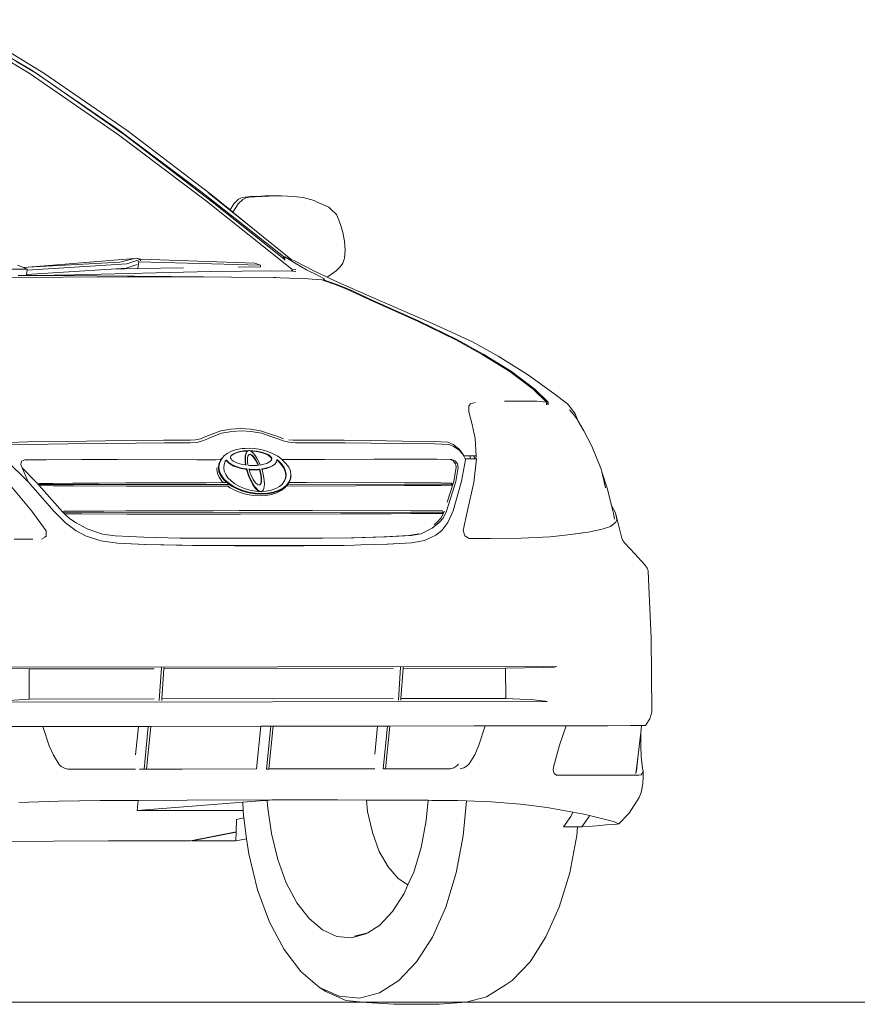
# Model space of a CAD drawing. Header units: inches. Extents: x 1987 to 3775, y 142 to 1299.
# Tile 43 of 50: x 3206 to 3254, y 1212 to 1268. Entities that reach past the tile are written whole.
import ezdxf

# ---------------------------------------------------------------- set-up
doc = ezdxf.new("R2010")
doc.units = ezdxf.units.IN
doc.header["$MEASUREMENT"] = 0
doc.layers.add('CAR', color=173, linetype='Continuous', lineweight=13)

# ---------------------------------------------------------------- blocks, each defined once
blk = doc.blocks.new('A$C40BF4DA2')
at = {"layer": 'CAR'}
for p, q in [((75.368, 55.925), (80.466, 52.88)), ((81.294, 52.889), (76.531, 55.78)), ((79.179, 53.894), (80.583, 53.069)), ((80.914, 52.84), (79.713, 53.558)), ((80.466, 52.88), (85.557, 49.367)), ((80.583, 53.069), (81.602, 52.371)), ((81.483, 52.445), (80.914, 52.84)), ((86.043, 49.609), (81.294, 52.889)), ((82.094, 52.02), (81.483, 52.445)), ((81.602, 52.371), (81.923, 52.151)), ((81.923, 52.151), (85.467, 49.722)), ((85.949, 49.337), (82.094, 52.02)), ((85.467, 49.722), (90.237, 46.145)), ((85.557, 49.367), (90.557, 45.588)), ((90.888, 45.566), (85.949, 49.337)), ((90.822, 45.983), (86.043, 49.609)), ((90.237, 46.145), (94.935, 42.449)), ((93.299, 43.956), (90.642, 46.096)), ((91.901, 45.1), (90.822, 45.983)), ((90.557, 45.588), (95.408, 41.724)), ((94.954, 42.313), (90.888, 45.566)), ((92.111, 45.442), (91.901, 45.1)), ((92.357, 45.441), (92.066, 44.965)), ((92.38, 45.703), (92.111, 45.442)), ((92.621, 45.698), (92.357, 45.441)), ((92.546, 45.787), (92.38, 45.703)), ((92.757, 45.823), (92.546, 45.787)), ((92.798, 45.786), (92.621, 45.698)), ((93.067, 45.852), (92.757, 45.823)), ((93, 45.827), (92.798, 45.786)), ((93.305, 45.848), (93, 45.827)), ((93.448, 45.869), (93.067, 45.852)), ((93.686, 45.868), (93.305, 45.848)), ((93.879, 45.898), (93.448, 45.869)), ((94.118, 45.882), (93.686, 45.868)), ((94.584, 45.891), (93.879, 45.898)), ((94.832, 45.889), (94.118, 45.882)), ((94.588, 45.891), (94.584, 45.891)), ((94.832, 45.889), (94.588, 45.891)), ((95.51, 45.866), (94.832, 45.889)), ((96.053, 45.803), (95.51, 45.866)), ((96.692, 45.625), (96.053, 45.803)), ((96.83, 45.566), (96.692, 45.625)), ((97.518, 45.247), (96.83, 45.566)), ((92.066, 44.965), (91.901, 45.1)), ((93.299, 43.956), (92.066, 44.965)), ((97.573, 45.2), (97.518, 45.247)), ((97.631, 45.145), (97.518, 45.247)), ((97.631, 45.145), (97.573, 45.2)), ((97.966, 44.842), (97.631, 45.145)), ((98.08, 44.566), (97.966, 44.842)), ((98.2, 44.217), (98.08, 44.566)), ((95.351, 42.302), (93.299, 43.956)), ((98.312, 43.814), (98.2, 44.217)), ((98.409, 43.316), (98.312, 43.814)), ((98.448, 42.811), (98.409, 43.316)), ((98.406, 42.328), (98.448, 42.811)), ((86.243, 42.311), (80.406, 41.831)), ((80.406, 41.831), (85.627, 42.131)), ((85.627, 42.131), (86.312, 42.286)), ((86.829, 42.289), (86.029, 42.027)), ((86.312, 42.286), (86.243, 42.311)), ((86.399, 42.305), (86.243, 42.311)), ((86.312, 42.286), (86.399, 42.305)), ((86.399, 42.305), (86.565, 42.343)), ((86.565, 42.343), (86.82, 42.291)), ((86.644, 42.136), (86.711, 42.141)), ((86.711, 42.141), (86.645, 41.756)), ((86.711, 42.141), (86.676, 42.154)), ((86.711, 42.141), (93.642, 41.946)), ((86.829, 42.289), (86.812, 42.191)), ((93.313, 42.065), (86.82, 42.291)), ((86.82, 42.291), (86.829, 42.289)), ((93.642, 41.946), (93.313, 42.065)), ((94.935, 42.449), (95.028, 42.416)), ((94.935, 42.449), (94.954, 42.313)), ((94.954, 42.313), (94.955, 42.308)), ((95.028, 42.254), (94.962, 42.307)), ((95.028, 42.42), (95.609, 42.058)), ((95.097, 42.392), (95.028, 42.42)), ((95.028, 42.42), (95.028, 42.416)), ((95.028, 42.416), (95.028, 42.254)), ((95.028, 42.254), (95.028, 42.231)), ((95.097, 42.392), (95.351, 42.302)), ((95.385, 42.27), (95.097, 42.392)), ((95.351, 42.302), (95.385, 42.27)), ((95.561, 42.196), (95.385, 42.27)), ((95.561, 42.196), (96.123, 41.905)), ((95.609, 42.058), (96.258, 41.694)), ((98.161, 41.854), (98.311, 42.058)), ((98.311, 42.058), (98.394, 42.285)), ((98.406, 42.328), (98.394, 42.285)), ((80.356, 41.73), (71.992, 41.656)), ((79.808, 41.955), (80.146, 41.816)), ((80.146, 41.816), (80.406, 41.831)), ((80.146, 41.816), (80.356, 41.73)), ((80.314, 41.423), (85.141, 41.724)), ((80.349, 41.673), (80.314, 41.423)), ((86.029, 42.027), (80.349, 41.673)), ((80.356, 41.73), (80.349, 41.673)), ((83.005, 41.406), (90.815, 41.586)), ((85.141, 41.724), (85.988, 41.776)), ((85.141, 41.724), (86.645, 41.756)), ((85.988, 41.776), (86.62, 41.983)), ((86.645, 41.756), (89.244, 41.796)), ((92.564, 41.612), (90.815, 41.586)), ((92.357, 41.844), (93.626, 41.864)), ((94.285, 41.621), (92.564, 41.612)), ((93.642, 41.946), (93.626, 41.864)), ((95.477, 41.604), (94.285, 41.621)), ((95.408, 41.724), (95.641, 41.71)), ((95.408, 41.627), (95.408, 41.724)), ((95.477, 41.604), (95.408, 41.659)), ((95.649, 41.591), (95.477, 41.604)), ((96.123, 41.905), (96.746, 41.584)), ((96.258, 41.694), (96.909, 41.361)), ((96.746, 41.584), (97.426, 41.267)), ((97.426, 41.267), (97.812, 41.525)), ((97.812, 41.525), (97.935, 41.632)), ((97.935, 41.632), (98.141, 41.829)), ((98.141, 41.829), (98.161, 41.854)), ((76.527, 41.248), (86.071, 41.281)), ((79.836, 41.368), (80.306, 41.366)), ((80.314, 41.423), (80.306, 41.366)), ((80.306, 41.366), (80.751, 41.365)), ((83.005, 41.406), (80.751, 41.365)), ((80.751, 41.365), (84.33, 41.352)), ((84.33, 41.352), (88.547, 41.315)), ((89.18, 41.286), (86.071, 41.281)), ((88.547, 41.315), (90.384, 41.282)), ((90.384, 41.282), (89.18, 41.286)), ((91.983, 41.276), (90.384, 41.282)), ((91.983, 41.276), (94.38, 41.244)), ((94.503, 41.241), (94.38, 41.244)), ((94.745, 41.235), (94.503, 41.241)), ((94.745, 41.235), (96.347, 41.177)), ((96.571, 41.158), (96.347, 41.177)), ((97.141, 41.11), (96.571, 41.158)), ((96.909, 41.361), (97.282, 41.172)), ((97.222, 41.082), (97.141, 41.11)), ((97.282, 41.172), (97.222, 41.11)), ((97.222, 41.11), (97.978, 40.858)), ((97.222, 41.11), (97.222, 41.082)), ((97.881, 40.858), (97.222, 41.082)), ((97.426, 41.267), (97.548, 41.21)), ((97.548, 41.21), (98.064, 40.971)), ((98.064, 40.971), (100.577, 39.859)), ((98.231, 40.714), (97.881, 40.858)), ((97.978, 40.858), (98.329, 40.714)), ((98.593, 40.558), (98.231, 40.714)), ((98.329, 40.714), (98.69, 40.559)), ((99.862, 39.978), (98.593, 40.558)), ((98.69, 40.559), (99.952, 39.978)), ((102.574, 38.765), (99.862, 39.978)), ((99.952, 39.978), (102.667, 38.765)), ((100.577, 39.859), (103.43, 38.639)), ((104.748, 37.7), (102.574, 38.765)), ((102.667, 38.765), (104.846, 37.701)), ((103.43, 38.639), (105.706, 37.584)), ((106.253, 36.863), (104.748, 37.7)), ((104.846, 37.701), (106.35, 36.864)), ((105.706, 37.584), (107.168, 36.767)), ((107.821, 35.89), (106.253, 36.863)), ((106.35, 36.864), (107.922, 35.891)), ((107.168, 36.767), (108.682, 35.819)), ((109.163, 34.89), (107.821, 35.89)), ((107.922, 35.891), (109.26, 34.871)), ((108.886, 35.685), (108.682, 35.819)), ((110.337, 34.649), (108.886, 35.685)), ((109.904, 34.155), (109.163, 34.89)), ((109.26, 34.871), (110.002, 34.155)), ((107.513, 34.212), (109.369, 34.217)), ((109.369, 34.217), (109.904, 34.155)), ((111.109, 34.055), (110.337, 34.649)), ((105.483, 33.929), (105.588, 34.052)), ((105.486, 33.818), (105.483, 33.929)), ((105.49, 33.61), (105.486, 33.818)), ((105.588, 34.052), (105.844, 34.128)), ((109.913, 34.073), (109.904, 34.155)), ((109.952, 34.068), (109.913, 34.073)), ((109.919, 34.009), (109.913, 34.073)), ((109.965, 34.052), (109.97, 34.066)), ((109.97, 34.066), (110.002, 34.155)), ((110.008, 34.062), (109.97, 34.066)), ((110.002, 34.155), (110.008, 34.062)), ((110.008, 34.062), (110.012, 33.994)), ((111.109, 34.055), (111.281, 33.857)), ((111.223, 33.718), (111.496, 33.403)), ((111.281, 33.857), (111.55, 33.488)), ((105.688, 32.881), (105.49, 33.61)), ((111.638, 33.209), (111.496, 33.403)), ((111.55, 33.488), (111.715, 33.078)), ((111.715, 33.078), (111.638, 33.209)), ((112.039, 32.525), (111.715, 33.078)), ((91.381, 32.511), (91.952, 32.621)), ((92.506, 32.654), (91.952, 32.621)), ((92.546, 32.516), (91.994, 32.485)), ((92.506, 32.654), (93.055, 32.622)), ((93.097, 32.486), (92.546, 32.516)), ((93.055, 32.622), (93.641, 32.514)), ((93.641, 32.514), (94.253, 32.31)), ((105.858, 32.086), (105.688, 32.881)), ((112.039, 32.525), (112.487, 31.644)), ((82.64, 31.915), (84.81, 31.953)), ((84.81, 31.953), (86.503, 31.966)), ((86.503, 31.966), (88.114, 31.987)), ((89.651, 31.989), (88.114, 31.987)), ((89.651, 31.989), (89.939, 32.007)), ((89.939, 32.007), (90.226, 32.066)), ((90.226, 32.066), (90.515, 32.19)), ((90.543, 32.032), (90.33, 31.945)), ((90.515, 32.19), (90.835, 32.306)), ((90.89, 32.177), (90.543, 32.032)), ((90.835, 32.306), (91.381, 32.511)), ((91.419, 32.382), (90.89, 32.177)), ((91.994, 32.485), (91.419, 32.382)), ((93.691, 32.385), (93.097, 32.486)), ((94.285, 32.181), (93.691, 32.385)), ((94.253, 32.31), (94.611, 32.194)), ((94.675, 32.037), (94.285, 32.181)), ((94.611, 32.194), (94.939, 32.072)), ((94.916, 31.951), (94.675, 32.037)), ((95.249, 31.871), (94.916, 31.951)), ((95.245, 32.013), (95.501, 31.996)), ((95.501, 31.996), (96.932, 31.998)), ((96.932, 31.998), (98.4, 31.98)), ((98.4, 31.98), (99.879, 31.971)), ((99.879, 31.971), (101.716, 31.938)), ((105.912, 31.1), (105.858, 32.086)), ((79.354, 31.851), (80.384, 31.886)), ((80.432, 31.747), (79.4, 31.716)), ((80.384, 31.886), (82.64, 31.915)), ((82.689, 31.772), (80.432, 31.747)), ((84.861, 31.804), (82.689, 31.772)), ((86.555, 31.816), (84.861, 31.804)), ((88.167, 31.834), (86.555, 31.816)), ((89.631, 31.836), (88.167, 31.834)), ((90.02, 31.865), (89.631, 31.836)), ((90.33, 31.945), (90.02, 31.865)), ((92.271, 31.451), (91.98, 31.357)), ((92.593, 31.509), (92.271, 31.451)), ((92.765, 31.519), (92.593, 31.509)), ((92.943, 31.394), (92.672, 31.377)), ((92.765, 31.519), (92.937, 31.529)), ((92.943, 31.394), (92.907, 31.377)), ((92.937, 31.529), (93.293, 31.51)), ((92.943, 31.394), (92.976, 31.396)), ((93.009, 31.395), (92.976, 31.396)), ((93.009, 31.395), (93.057, 31.378)), ((93.009, 31.395), (93.196, 31.389)), ((93.649, 31.453), (93.293, 31.51)), ((93.995, 31.36), (93.649, 31.453)), ((95.621, 31.843), (95.249, 31.871)), ((96.985, 31.845), (95.621, 31.843)), ((98.452, 31.83), (96.985, 31.845)), ((99.93, 31.822), (98.452, 31.83)), ((101.766, 31.795), (99.93, 31.822)), ((101.716, 31.938), (103.515, 31.914)), ((103.563, 31.774), (101.766, 31.795)), ((103.515, 31.914), (104.304, 31.881)), ((104.351, 31.746), (103.563, 31.774)), ((104.304, 31.881), (104.605, 31.734)), ((104.644, 31.619), (104.351, 31.746)), ((104.605, 31.734), (104.92, 31.496)), ((104.948, 31.414), (104.644, 31.619)), ((104.92, 31.496), (105.082, 31.308)), ((105.101, 31.253), (104.948, 31.414)), ((112.487, 31.644), (113.015, 30.342)), ((80.415, 29.623), (79.095, 30.898)), ((79.158, 30.845), (80.415, 29.623)), ((80.028, 30.791), (80.229, 30.86)), ((80.229, 30.86), (81.435, 30.877)), ((83.46, 30.883), (81.435, 30.877)), ((85.496, 30.883), (83.46, 30.883)), ((85.496, 30.883), (90.018, 30.874)), ((90.018, 30.874), (90.479, 30.875)), ((90.479, 30.875), (90.983, 30.877)), ((90.983, 30.877), (91.085, 30.877)), ((91.085, 30.877), (91.356, 30.88)), ((91.262, 30.634), (91.353, 30.838)), ((91.367, 30.844), (91.278, 30.643)), ((91.387, 30.866), (91.297, 30.664)), ((91.416, 30.915), (91.353, 30.838)), ((91.356, 30.88), (91.36, 30.883)), ((91.381, 30.88), (91.356, 30.88)), ((91.36, 30.883), (91.454, 30.971)), ((91.383, 30.883), (91.36, 30.883)), ((91.416, 30.915), (91.367, 30.844)), ((91.383, 30.883), (91.381, 30.88)), ((91.383, 30.881), (91.381, 30.88)), ((91.416, 30.923), (91.383, 30.883)), ((91.463, 30.98), (91.387, 30.866)), ((91.416, 30.923), (91.441, 30.951)), ((91.441, 30.951), (91.416, 30.915)), ((91.454, 30.971), (91.441, 30.951)), ((91.454, 30.971), (91.463, 30.98)), ((91.463, 30.98), (91.523, 31.067)), ((91.523, 31.067), (91.527, 31.072)), ((91.73, 31.23), (91.527, 31.072)), ((91.627, 30.793), (91.67, 30.853)), ((91.67, 30.853), (91.688, 30.877)), ((91.67, 30.853), (91.722, 30.792)), ((91.688, 30.877), (91.741, 30.814)), ((91.98, 31.357), (91.73, 31.23)), ((91.946, 31.077), (91.926, 31.018)), ((91.926, 31.018), (91.93, 30.968)), ((91.93, 30.968), (91.955, 30.918)), ((91.984, 31.125), (91.946, 31.077)), ((91.955, 30.918), (92.01, 30.859)), ((91.984, 31.125), (92.116, 31.209)), ((91.999, 31.144), (91.984, 31.125)), ((91.999, 31.144), (92.135, 31.231)), ((92.01, 30.859), (92.103, 30.792)), ((92.369, 31.3), (92.116, 31.209)), ((92.389, 31.321), (92.135, 31.231)), ((92.653, 31.355), (92.369, 31.3)), ((92.672, 31.377), (92.389, 31.321)), ((92.901, 31.371), (92.653, 31.355)), ((92.757, 30.941), (92.766, 31.089)), ((92.766, 30.773), (92.757, 30.941)), ((92.766, 31.089), (92.791, 31.21)), ((92.777, 30.963), (92.785, 31.111)), ((92.785, 30.794), (92.777, 30.963)), ((92.785, 31.111), (92.81, 31.232)), ((92.791, 31.21), (92.832, 31.3)), ((92.81, 31.232), (92.851, 31.322)), ((92.832, 31.3), (92.851, 31.322)), ((92.851, 31.322), (92.901, 31.371)), ((92.9, 30.982), (92.894, 30.869)), ((92.894, 30.869), (92.9, 30.74)), ((92.919, 31.073), (92.9, 30.982)), ((92.901, 31.371), (92.907, 31.377)), ((92.947, 31.135), (92.919, 31.073)), ((92.97, 31.157), (92.947, 31.135)), ((92.95, 31.14), (92.947, 31.135)), ((92.99, 31.179), (92.95, 31.14)), ((93.017, 31.17), (92.97, 31.157)), ((93.036, 31.192), (92.99, 31.179)), ((93.071, 31.157), (93.017, 31.17)), ((93.09, 31.179), (93.036, 31.192)), ((93.057, 31.378), (93.068, 31.371)), ((93.068, 31.371), (93.177, 31.367)), ((93.068, 31.371), (93.145, 31.322)), ((93.134, 31.118), (93.071, 31.157)), ((93.153, 31.14), (93.09, 31.179)), ((93.203, 31.052), (93.134, 31.118)), ((93.145, 31.322), (93.239, 31.232)), ((93.223, 31.073), (93.153, 31.14)), ((93.394, 31.343), (93.177, 31.367)), ((93.413, 31.365), (93.196, 31.389)), ((93.276, 30.96), (93.203, 31.052)), ((93.295, 30.982), (93.223, 31.073)), ((93.239, 31.232), (93.335, 31.111)), ((93.348, 30.848), (93.276, 30.96)), ((93.367, 30.87), (93.295, 30.982)), ((93.335, 31.111), (93.43, 30.963)), ((93.417, 30.719), (93.348, 30.848)), ((93.437, 30.741), (93.367, 30.87)), ((93.601, 31.305), (93.394, 31.343)), ((93.62, 31.326), (93.413, 31.365)), ((93.43, 30.963), (93.521, 30.795)), ((93.601, 31.305), (93.789, 31.253)), ((93.62, 31.326), (93.808, 31.275)), ((93.789, 31.253), (93.951, 31.192)), ((93.808, 31.275), (93.97, 31.214)), ((93.951, 31.192), (94.081, 31.125)), ((93.97, 31.214), (94.1, 31.147)), ((94.32, 31.233), (93.995, 31.36)), ((94.081, 31.125), (94.174, 31.058)), ((94.1, 31.147), (94.193, 31.08)), ((94.174, 31.058), (94.229, 30.999)), ((94.193, 31.08), (94.248, 31.021)), ((94.199, 30.791), (94.238, 30.84)), ((94.204, 30.794), (94.257, 30.861)), ((94.254, 30.949), (94.229, 30.999)), ((94.238, 30.84), (94.258, 30.899)), ((94.273, 30.971), (94.248, 31.021)), ((94.258, 30.899), (94.254, 30.949)), ((94.257, 30.861), (94.277, 30.921)), ((94.277, 30.921), (94.273, 30.971)), ((94.614, 31.076), (94.32, 31.233)), ((94.561, 30.85), (94.552, 30.817)), ((94.568, 30.881), (94.561, 30.85)), ((94.561, 30.85), (94.659, 30.775)), ((94.568, 30.881), (94.679, 30.797)), ((94.859, 30.883), (94.614, 31.076)), ((94.859, 30.883), (94.915, 30.884)), ((94.876, 30.87), (94.859, 30.883)), ((95.083, 30.669), (94.876, 30.87)), ((95.05, 30.882), (94.915, 30.884)), ((95.05, 30.882), (95.109, 30.882)), ((95.109, 30.882), (95.152, 30.882)), ((95.152, 30.882), (95.701, 30.881)), ((95.701, 30.881), (96.019, 30.882)), ((96.121, 30.882), (96.019, 30.882)), ((97.287, 30.888), (96.121, 30.882)), ((100.104, 30.901), (97.287, 30.888)), ((101.86, 30.905), (100.104, 30.901)), ((103.563, 30.904), (101.86, 30.905)), ((103.563, 30.904), (103.581, 30.903)), ((104.431, 30.889), (103.581, 30.903)), ((103.581, 30.903), (103.664, 30.903)), ((103.664, 30.903), (104.532, 30.889)), ((104.564, 30.838), (104.431, 30.889)), ((104.532, 30.889), (104.712, 30.821)), ((104.564, 30.838), (104.566, 30.838)), ((105.069, 29.652), (105.303, 30.876)), ((105.082, 31.308), (105.206, 31.101)), ((105.204, 31.093), (105.101, 31.253)), ((105.204, 31.093), (105.206, 31.101)), ((105.215, 31.075), (105.204, 31.093)), ((105.206, 31.101), (105.29, 31.098)), ((105.294, 30.897), (105.215, 31.075)), ((105.56, 31.099), (105.29, 31.098)), ((105.3, 30.929), (105.294, 30.897)), ((105.303, 30.876), (105.294, 30.897)), ((105.569, 30.93), (105.3, 30.929)), ((105.569, 30.93), (105.56, 31.099)), ((105.56, 31.099), (105.798, 31.099)), ((105.808, 30.931), (105.569, 30.93)), ((105.773, 29.578), (105.922, 30.931)), ((105.798, 31.099), (105.891, 31.1)), ((105.798, 31.099), (105.808, 30.931)), ((105.922, 30.931), (105.808, 30.931)), ((105.891, 31.1), (105.912, 31.1)), ((105.912, 31.1), (105.898, 30.969)), ((79.983, 30.606), (80.028, 30.791)), ((80.07, 30.41), (79.983, 30.606)), ((80.846, 29.617), (80.07, 30.41)), ((80.415, 29.623), (80.07, 30.41)), ((91.162, 30.428), (91.148, 30.32)), ((91.148, 30.32), (91.182, 30.097)), ((91.262, 30.634), (91.234, 30.418)), ((91.234, 30.418), (91.269, 30.195)), ((91.25, 30.428), (91.278, 30.643)), ((91.284, 30.207), (91.25, 30.428)), ((91.269, 30.45), (91.297, 30.664)), ((91.303, 30.229), (91.269, 30.45)), ((91.557, 30.611), (91.539, 30.421)), ((91.571, 30.229), (91.539, 30.421)), ((91.627, 30.793), (91.557, 30.611)), ((91.811, 30.696), (91.722, 30.792)), ((91.83, 30.717), (91.741, 30.814)), ((91.938, 30.603), (91.811, 30.696)), ((91.957, 30.625), (91.83, 30.717)), ((92.103, 30.518), (91.938, 30.603)), ((92.122, 30.54), (91.957, 30.625)), ((92.103, 30.792), (92.233, 30.725)), ((92.299, 30.443), (92.103, 30.518)), ((92.319, 30.465), (92.122, 30.54)), ((92.233, 30.725), (92.395, 30.664)), ((92.522, 30.382), (92.299, 30.443)), ((92.542, 30.404), (92.319, 30.465)), ((92.395, 30.664), (92.583, 30.612)), ((92.764, 30.337), (92.522, 30.382)), ((92.783, 30.358), (92.542, 30.404)), ((92.583, 30.612), (92.792, 30.575)), ((92.846, 30.327), (92.764, 30.337)), ((92.789, 30.59), (92.766, 30.773)), ((92.865, 30.349), (92.783, 30.358)), ((92.808, 30.612), (92.785, 30.794)), ((92.792, 30.575), (92.789, 30.59)), ((92.792, 30.575), (92.817, 30.571)), ((92.817, 30.571), (92.808, 30.612)), ((92.846, 30.327), (92.865, 30.349)), ((92.877, 30.209), (92.846, 30.327)), ((92.897, 30.231), (92.865, 30.349)), ((92.9, 30.74), (92.918, 30.601)), ((92.918, 30.601), (92.927, 30.559)), ((92.927, 30.559), (93.007, 30.55)), ((93.036, 30.33), (92.979, 30.337)), ((92.979, 30.337), (92.986, 30.312)), ((93.017, 30.309), (92.986, 30.312)), ((92.986, 30.312), (93.034, 30.161)), ((93.007, 30.55), (93.227, 30.542)), ((93.272, 30.3), (93.017, 30.309)), ((93.291, 30.321), (93.036, 30.33)), ((93.227, 30.542), (93.442, 30.551)), ((93.522, 30.309), (93.272, 30.3)), ((93.541, 30.331), (93.291, 30.321)), ((93.481, 30.58), (93.417, 30.719)), ((93.5, 30.602), (93.437, 30.741)), ((93.442, 30.551), (93.49, 30.557)), ((93.49, 30.557), (93.481, 30.58)), ((93.49, 30.557), (93.517, 30.56)), ((93.517, 30.56), (93.5, 30.602)), ((93.521, 30.795), (93.604, 30.613)), ((93.576, 30.317), (93.522, 30.309)), ((93.595, 30.339), (93.541, 30.331)), ((93.576, 30.317), (93.595, 30.339)), ((93.576, 30.317), (93.624, 30.14)), ((93.595, 30.339), (93.643, 30.162)), ((93.604, 30.613), (93.62, 30.572)), ((93.62, 30.572), (93.829, 30.614)), ((93.778, 30.359), (93.701, 30.35)), ((93.701, 30.35), (93.707, 30.332)), ((93.758, 30.338), (93.707, 30.332)), ((93.707, 30.332), (93.739, 30.232)), ((93.973, 30.384), (93.758, 30.338)), ((93.992, 30.405), (93.778, 30.359)), ((93.829, 30.614), (93.986, 30.666)), ((94.16, 30.445), (93.973, 30.384)), ((93.986, 30.666), (94.113, 30.727)), ((94.179, 30.467), (93.992, 30.405)), ((94.113, 30.727), (94.199, 30.791)), ((94.313, 30.521), (94.16, 30.445)), ((94.332, 30.542), (94.179, 30.467)), ((94.199, 30.791), (94.204, 30.794)), ((94.427, 30.606), (94.313, 30.521)), ((94.447, 30.628), (94.332, 30.542)), ((94.427, 30.606), (94.447, 30.628)), ((94.52, 30.721), (94.447, 30.628)), ((94.552, 30.817), (94.52, 30.721)), ((94.836, 30.593), (94.659, 30.775)), ((94.855, 30.615), (94.679, 30.797)), ((94.965, 30.404), (94.836, 30.593)), ((94.984, 30.425), (94.855, 30.615)), ((95.046, 30.212), (94.965, 30.404)), ((95.065, 30.233), (94.984, 30.425)), ((95.237, 30.455), (95.083, 30.669)), ((95.332, 30.234), (95.237, 30.455)), ((104.738, 30.636), (104.609, 30.821)), ((104.637, 29.646), (104.777, 30.44)), ((104.712, 30.821), (104.841, 30.635)), ((104.767, 30.491), (104.738, 30.636)), ((104.882, 30.44), (104.748, 29.645)), ((104.769, 30.481), (104.767, 30.491)), ((104.777, 30.44), (104.769, 30.481)), ((104.841, 30.635), (104.882, 30.44)), ((113.055, 30.183), (113.015, 30.342)), ((91.182, 30.097), (91.278, 29.874)), ((91.269, 30.195), (91.365, 29.972)), ((91.434, 29.658), (91.278, 29.874)), ((91.38, 29.986), (91.284, 30.207)), ((91.399, 30.008), (91.303, 30.229)), ((91.52, 29.756), (91.365, 29.972)), ((91.38, 29.986), (91.533, 29.772)), ((91.399, 30.008), (91.552, 29.794)), ((91.729, 29.553), (91.52, 29.756)), ((91.533, 29.772), (91.741, 29.571)), ((91.552, 29.794), (91.76, 29.593)), ((91.651, 30.037), (91.571, 30.229)), ((91.651, 30.037), (91.78, 29.848)), ((91.78, 29.848), (91.957, 29.666)), ((92.939, 30.017), (92.877, 30.209)), ((92.959, 30.039), (92.897, 30.231)), ((93.013, 29.828), (92.939, 30.017)), ((93.032, 29.849), (92.959, 30.039)), ((93.096, 29.646), (93.013, 29.828)), ((93.115, 29.667), (93.032, 29.849)), ((93.034, 30.161), (93.09, 30.016)), ((93.09, 30.016), (93.154, 29.876)), ((93.154, 29.876), (93.223, 29.748)), ((93.223, 29.748), (93.295, 29.635)), ((93.653, 29.995), (93.624, 30.14)), ((93.672, 30.017), (93.643, 30.162)), ((93.671, 29.855), (93.653, 29.995)), ((93.677, 29.727), (93.671, 29.855)), ((93.671, 29.614), (93.677, 29.727)), ((93.69, 29.877), (93.672, 30.017)), ((93.696, 29.748), (93.69, 29.877)), ((93.69, 29.636), (93.696, 29.748)), ((93.739, 30.232), (93.79, 30.04)), ((93.79, 30.04), (93.827, 29.85)), ((93.827, 29.85), (93.851, 29.668)), ((94.99, 29.648), (95.06, 29.83)), ((95.009, 29.67), (95.079, 29.852)), ((95.078, 30.02), (95.046, 30.212)), ((95.06, 29.83), (95.078, 30.02)), ((95.097, 30.041), (95.065, 30.233)), ((95.079, 29.852), (95.097, 30.041)), ((95.249, 29.597), (95.338, 29.798)), ((95.342, 29.76), (95.259, 29.574)), ((95.332, 30.234), (95.367, 30.013)), ((95.338, 29.798), (95.366, 30.006)), ((95.342, 29.76), (95.37, 29.976)), ((95.366, 30.006), (95.367, 30.013)), ((95.366, 30.006), (95.37, 29.976)), ((113.055, 30.183), (113.381, 29.193)), ((113.055, 30.183), (113.279, 29.269)), ((79.298, 29.546), (80.616, 27.955)), ((81.88, 27.935), (80.415, 29.623)), ((81.017, 29.424), (80.846, 29.617)), ((81.818, 29.529), (81.014, 29.521)), ((81.014, 29.521), (81.022, 29.459)), ((81.022, 29.459), (81.017, 29.424)), ((81.04, 29.399), (81.017, 29.424)), ((81.022, 29.459), (81.854, 29.458)), ((82.363, 27.912), (81.04, 29.399)), ((81.841, 29.391), (81.04, 29.399)), ((81.818, 29.529), (81.841, 29.529)), ((81.841, 29.529), (82.926, 29.537)), ((81.841, 29.391), (82.994, 29.385)), ((81.854, 29.458), (91.819, 29.469)), ((82.926, 29.537), (83.007, 29.537)), ((86.011, 29.376), (82.994, 29.385)), ((84.392, 29.545), (83.007, 29.537)), ((84.392, 29.545), (84.426, 29.545)), ((85.969, 29.552), (84.426, 29.545)), ((85.969, 29.552), (86.011, 29.552)), ((86.011, 29.552), (86.043, 29.553)), ((86.011, 29.376), (91.759, 29.372)), ((87.48, 29.558), (86.043, 29.553)), ((87.533, 29.558), (87.48, 29.558)), ((87.533, 29.558), (89.007, 29.563)), ((89.064, 29.563), (89.007, 29.563)), ((89.064, 29.563), (90.482, 29.567)), ((90.542, 29.567), (90.482, 29.567)), ((90.542, 29.567), (91.524, 29.57)), ((91.524, 29.57), (91.434, 29.658)), ((91.524, 29.57), (91.668, 29.57)), ((91.729, 29.553), (91.987, 29.37)), ((91.741, 29.571), (91.995, 29.39)), ((91.759, 29.372), (91.9, 29.272)), ((91.759, 29.372), (91.824, 29.372)), ((91.76, 29.593), (92.014, 29.411)), ((92.197, 29.114), (91.9, 29.272)), ((91.957, 29.666), (92.177, 29.498)), ((92.284, 29.211), (91.987, 29.37)), ((91.995, 29.39), (92.29, 29.233)), ((92.014, 29.411), (92.309, 29.255)), ((92.177, 29.498), (92.435, 29.35)), ((92.612, 29.083), (92.284, 29.211)), ((92.29, 29.233), (92.614, 29.106)), ((92.309, 29.255), (92.634, 29.128)), ((92.435, 29.35), (92.722, 29.229)), ((92.722, 29.229), (93.028, 29.14)), ((93.186, 29.477), (93.096, 29.646)), ((93.206, 29.499), (93.115, 29.667)), ((93.281, 29.33), (93.186, 29.477)), ((93.301, 29.351), (93.206, 29.499)), ((93.378, 29.208), (93.281, 29.33)), ((93.295, 29.635), (93.368, 29.544)), ((93.397, 29.23), (93.301, 29.351)), ((93.368, 29.544), (93.437, 29.478)), ((93.471, 29.118), (93.378, 29.208)), ((93.491, 29.14), (93.397, 29.23)), ((93.437, 29.478), (93.5, 29.438)), ((93.5, 29.438), (93.554, 29.426)), ((93.554, 29.426), (93.601, 29.438)), ((93.601, 29.438), (93.624, 29.461)), ((93.624, 29.461), (93.652, 29.523)), ((93.624, 29.461), (93.64, 29.478)), ((93.64, 29.478), (93.671, 29.544)), ((93.652, 29.523), (93.671, 29.614)), ((93.671, 29.544), (93.69, 29.636)), ((93.826, 29.231), (93.785, 29.141)), ((93.851, 29.352), (93.826, 29.231)), ((93.851, 29.668), (93.859, 29.5)), ((93.859, 29.5), (93.851, 29.352)), ((94.247, 29.141), (94.501, 29.231)), ((94.501, 29.231), (94.716, 29.353)), ((94.629, 29.109), (94.879, 29.236)), ((94.898, 29.215), (94.645, 29.086)), ((94.648, 29.13), (94.899, 29.258)), ((94.716, 29.353), (94.878, 29.493)), ((94.811, 29.117), (95.016, 29.275)), ((94.878, 29.493), (94.99, 29.648)), ((94.878, 29.493), (94.887, 29.501)), ((95.082, 29.393), (94.879, 29.236)), ((94.887, 29.501), (95.009, 29.67)), ((95.102, 29.373), (94.898, 29.215)), ((95.101, 29.415), (94.899, 29.258)), ((95.016, 29.275), (95.102, 29.373)), ((95.082, 29.393), (95.101, 29.415)), ((95.101, 29.415), (95.249, 29.597)), ((95.102, 29.373), (95.104, 29.376)), ((95.104, 29.376), (95.183, 29.473)), ((99.068, 29.387), (95.104, 29.376)), ((95.183, 29.473), (95.252, 29.557)), ((103.961, 29.485), (95.183, 29.473)), ((95.259, 29.574), (95.252, 29.557)), ((96.257, 29.574), (95.259, 29.574)), ((96.257, 29.574), (101.828, 29.566)), ((101.828, 29.4), (99.068, 29.387)), ((101.828, 29.566), (102.936, 29.561)), ((101.828, 29.4), (103.924, 29.417)), ((102.936, 29.561), (102.961, 29.561)), ((102.961, 29.561), (103.006, 29.561)), ((103.924, 29.556), (103.006, 29.561)), ((103.924, 29.556), (104.511, 29.549)), ((103.924, 29.417), (104.511, 29.428)), ((103.961, 29.485), (104.549, 29.487)), ((104.748, 29.645), (104.23, 27.939)), ((104.265, 28.452), (104.636, 29.645)), ((104.549, 29.487), (104.511, 29.549)), ((104.511, 29.428), (104.549, 29.487)), ((105.069, 29.652), (104.601, 27.962)), ((104.636, 29.645), (104.637, 29.646)), ((105.418, 27.985), (105.773, 29.578)), ((113.612, 28.266), (113.381, 29.193)), ((92.197, 29.114), (92.525, 28.985)), ((92.525, 28.985), (92.874, 28.891)), ((92.961, 28.989), (92.612, 29.083)), ((92.614, 29.106), (92.96, 29.013)), ((92.634, 29.128), (92.979, 29.034)), ((93.234, 28.834), (92.874, 28.891)), ((92.96, 29.013), (93.316, 28.956)), ((93.32, 28.932), (92.961, 28.989)), ((92.979, 29.034), (93.335, 28.977)), ((93.028, 29.14), (93.344, 29.085)), ((93.234, 28.834), (93.592, 28.815)), ((93.316, 28.956), (93.672, 28.937)), ((93.679, 28.912), (93.32, 28.932)), ((93.335, 28.977), (93.691, 28.959)), ((93.344, 29.085), (93.544, 29.073)), ((93.544, 29.073), (93.471, 29.118)), ((93.579, 29.085), (93.491, 29.14)), ((93.544, 29.073), (93.628, 29.068)), ((93.628, 29.068), (93.579, 29.085)), ((93.94, 28.834), (93.592, 28.815)), ((93.628, 29.068), (93.659, 29.066)), ((93.699, 29.069), (93.659, 29.066)), ((94.016, 28.957), (93.672, 28.937)), ((94.026, 28.932), (93.679, 28.912)), ((94.035, 28.978), (93.691, 28.959)), ((93.729, 29.085), (93.699, 29.069)), ((93.716, 29.07), (93.699, 29.069)), ((93.765, 29.119), (93.716, 29.07)), ((93.964, 29.085), (93.716, 29.07)), ((93.785, 29.141), (93.729, 29.085)), ((93.765, 29.119), (93.785, 29.141)), ((94.265, 28.893), (93.94, 28.834)), ((93.964, 29.085), (94.247, 29.141)), ((94.016, 28.957), (94.338, 29.014)), ((94.352, 28.991), (94.026, 28.932)), ((94.035, 28.978), (94.357, 29.036)), ((94.265, 28.893), (94.559, 28.988)), ((94.629, 29.109), (94.338, 29.014)), ((94.645, 29.086), (94.352, 28.991)), ((94.648, 29.13), (94.357, 29.036)), ((94.811, 29.117), (94.559, 28.988)), ((104.265, 28.45), (104.265, 28.452)), ((113.612, 28.266), (113.832, 27.854)), ((113.722, 27.823), (113.612, 28.266)), ((80.616, 27.955), (81.425, 26.826)), ((82.534, 27.281), (81.88, 27.935)), ((82.443, 27.836), (82.363, 27.912)), ((82.436, 27.939), (83.449, 27.945)), ((82.436, 27.939), (82.448, 27.866)), ((82.448, 27.866), (82.443, 27.836)), ((82.486, 27.796), (82.443, 27.836)), ((104.028, 27.891), (82.448, 27.866)), ((82.486, 27.796), (83.465, 27.791)), ((82.77, 27.526), (82.486, 27.796)), ((83.144, 27.276), (82.77, 27.526)), ((83.449, 27.945), (83.475, 27.945)), ((86.019, 27.783), (83.465, 27.791)), ((83.475, 27.945), (83.628, 27.946)), ((83.628, 27.946), (84.649, 27.952)), ((84.649, 27.952), (84.687, 27.952)), ((84.687, 27.952), (84.71, 27.952)), ((85.973, 27.958), (84.71, 27.952)), ((86.019, 27.958), (85.973, 27.958)), ((86.019, 27.958), (87.363, 27.963)), ((92.496, 27.779), (86.019, 27.783)), ((87.417, 27.963), (87.363, 27.963)), ((87.417, 27.963), (89.147, 27.969)), ((89.209, 27.969), (89.147, 27.969)), ((89.209, 27.969), (90.863, 27.975)), ((90.933, 27.974), (90.863, 27.975)), ((90.933, 27.974), (92.419, 27.978)), ((92.496, 27.978), (92.419, 27.978)), ((92.496, 27.978), (93.722, 27.98)), ((98.21, 27.79), (92.496, 27.779)), ((93.803, 27.98), (93.722, 27.98)), ((93.803, 27.98), (95.007, 27.981)), ((95.007, 27.981), (95.091, 27.981)), ((95.091, 27.981), (96.51, 27.981)), ((96.51, 27.981), (96.594, 27.981)), ((96.594, 27.981), (102.195, 27.973)), ((98.21, 27.79), (101.067, 27.801)), ((101.067, 27.801), (102.195, 27.807)), ((102.195, 27.973), (103.183, 27.969)), ((102.195, 27.807), (103.183, 27.814)), ((103.991, 27.964), (103.183, 27.969)), ((103.183, 27.814), (103.991, 27.822)), ((103.692, 27.325), (103.904, 27.552)), ((104.032, 27.552), (103.808, 27.301)), ((103.904, 27.552), (104.105, 27.939)), ((104.028, 27.891), (103.991, 27.964)), ((103.991, 27.822), (104.028, 27.891)), ((104.23, 27.939), (104.032, 27.552)), ((104.601, 27.962), (104.293, 27.307)), ((105.165, 26.855), (105.418, 27.985)), ((113.785, 27.498), (113.722, 27.823)), ((113.832, 27.854), (113.916, 27.469)), ((114.196, 26.404), (113.832, 27.854)), ((113.916, 27.469), (113.851, 27.329)), ((83.146, 26.83), (82.534, 27.281)), ((83.759, 26.947), (83.144, 27.276)), ((84.648, 26.637), (83.759, 26.947)), ((103.407, 26.97), (102.773, 26.659)), ((103.808, 27.301), (103.407, 26.97)), ((103.518, 27.17), (103.692, 27.325)), ((104.293, 27.307), (103.956, 26.854)), ((113.084, 26.919), (112.28, 26.755)), ((113.56, 27.083), (113.084, 26.919)), ((113.851, 27.329), (113.56, 27.083)), ((80.677, 26.36), (79.614, 26.361)), ((81.425, 26.509), (81.163, 26.357)), ((81.364, 26.508), (81.425, 26.509)), ((81.425, 26.826), (81.425, 26.509)), ((83.676, 26.549), (83.146, 26.83)), ((84.554, 26.262), (83.676, 26.549)), ((85.355, 26.535), (84.648, 26.637)), ((86.992, 26.473), (85.355, 26.535)), ((89.043, 26.419), (86.992, 26.473)), ((89.043, 26.419), (90.758, 26.405)), ((90.758, 26.405), (90.783, 26.405)), ((90.92, 26.404), (90.783, 26.405)), ((90.92, 26.404), (92.457, 26.406)), ((92.457, 26.406), (92.594, 26.405)), ((92.594, 26.405), (93.941, 26.408)), ((93.941, 26.409), (93.939, 26.409)), ((93.941, 26.408), (94.078, 26.407)), ((94.078, 26.407), (95.414, 26.409)), ((95.414, 26.409), (95.551, 26.409)), ((95.551, 26.409), (97.042, 26.412)), ((97.042, 26.412), (98.809, 26.432)), ((97.179, 26.411), (97.042, 26.412)), ((98.945, 26.431), (97.179, 26.411)), ((98.809, 26.432), (100.66, 26.49)), ((100.796, 26.49), (98.945, 26.431)), ((100.66, 26.49), (102.073, 26.556)), ((102.209, 26.555), (100.796, 26.49)), ((102.073, 26.556), (102.638, 26.659)), ((102.773, 26.659), (102.209, 26.555)), ((103.615, 26.572), (102.969, 26.284)), ((103.956, 26.854), (103.615, 26.572)), ((105.26, 26.538), (105.165, 26.855)), ((105.511, 26.387), (105.26, 26.538)), ((106.734, 26.394), (105.511, 26.387)), ((108.48, 26.409), (106.734, 26.394)), ((110.115, 26.494), (108.48, 26.409)), ((111.296, 26.611), (110.115, 26.494)), ((112.28, 26.755), (111.296, 26.611)), ((111.97, 26.717), (111.296, 26.611)), ((114.259, 26.279), (114.196, 26.404)), ((85.489, 26.127), (84.554, 26.262)), ((87.055, 26.055), (85.489, 26.127)), ((85.489, 26.127), (87.095, 26.057)), ((89.77, 25.989), (87.055, 26.055)), ((87.095, 26.057), (89.174, 26.005)), ((89.174, 26.005), (89.964, 25.997)), ((89.957, 25.987), (89.77, 25.989)), ((89.964, 25.997), (89.957, 25.987)), ((92.15, 25.967), (89.957, 25.987)), ((89.964, 25.997), (91.071, 25.986)), ((91.071, 25.986), (92.761, 25.985)), ((94.132, 25.967), (92.15, 25.967)), ((92.761, 25.985), (95.517, 25.989)), ((96.104, 25.972), (94.132, 25.967)), ((95.517, 25.989), (97.166, 25.994)), ((98.402, 25.999), (96.104, 25.972)), ((97.166, 25.994), (98.958, 26.016)), ((98.958, 26.016), (98.402, 25.999)), ((98.958, 26.016), (99.343, 26.028)), ((99.343, 26.027), (98.958, 26.016)), ((99.343, 26.028), (100.838, 26.074)), ((100.886, 26.072), (99.343, 26.027)), ((99.343, 26.027), (99.343, 26.028)), ((100.838, 26.074), (102.223, 26.147)), ((102.223, 26.147), (100.886, 26.072)), ((102.969, 26.284), (102.223, 26.147)), ((114.373, 26.122), (114.259, 26.279)), ((114.937, 25.513), (114.373, 26.122)), ((115.504, 24.895), (114.937, 25.513)), ((115.639, 24.7), (115.504, 24.895)), ((115.694, 24.55), (115.639, 24.7)), ((115.714, 24.072), (115.694, 24.55)), ((115.714, 24.072), (115.872, 20.724)), ((115.913, 16.589), (115.872, 20.724)), ((77.748, 19.067), (110.509, 19.107)), ((101.611, 19.061), (101.481, 17.188)), ((101.749, 19.062), (101.745, 18.995)), ((110.354, 19.074), (109.769, 19.05)), ((110.509, 19.107), (110.354, 19.074)), ((80.475, 18.971), (78.496, 19.012)), ((80.464, 17.251), (80.475, 18.971)), ((80.475, 18.971), (87.582, 18.978)), ((87.873, 17.171), (88.004, 19.045)), ((88.017, 17.258), (88.137, 18.978)), ((88.137, 18.978), (88.142, 19.045)), ((101.192, 18.994), (88.137, 18.978)), ((101.745, 18.995), (101.625, 17.275)), ((107.588, 19.004), (101.745, 18.995)), ((109.769, 19.05), (107.588, 19.004)), ((107.588, 19.004), (107.601, 17.284)), ((78.63, 17.068), (109.96, 17.105)), ((79.293, 17.169), (80.464, 17.251)), ((80.464, 17.251), (87.583, 17.258)), ((88.011, 17.172), (88.017, 17.258)), ((88.017, 17.258), (101.192, 17.274)), ((101.625, 17.275), (101.618, 17.187)), ((107.601, 17.284), (101.625, 17.275)), ((107.601, 17.284), (109.195, 17.205)), ((109.195, 17.205), (109.828, 17.137)), ((109.195, 17.205), (109.96, 17.105)), ((109.828, 17.137), (109.96, 17.105)), ((115.786, 16.12), (115.911, 16.506)), ((115.911, 16.506), (115.913, 16.589)), ((87.387, 15.693), (93.656, 15.703)), ((93.656, 15.703), (93.414, 13.273)), ((93.656, 15.703), (94.216, 15.703)), ((93.972, 13.267), (94.216, 15.703)), ((94.11, 13.274), (94.353, 15.704)), ((94.216, 15.703), (94.353, 15.704)), ((100.297, 15.709), (94.353, 15.704)), ((100.297, 15.709), (100.137, 14.114)), ((100.297, 15.709), (100.856, 15.71)), ((100.856, 15.71), (100.613, 13.276)), ((100.994, 15.71), (100.751, 13.281)), ((100.856, 15.71), (100.994, 15.71)), ((105.804, 15.718), (100.994, 15.71)), ((106.415, 15.72), (105.804, 15.718)), ((106.415, 15.72), (106.057, 14.623)), ((111.03, 15.727), (106.415, 15.72)), ((110.659, 14.616), (111.03, 15.727)), ((111.03, 15.727), (111.17, 15.727)), ((111.17, 15.727), (113.396, 15.733)), ((113.396, 15.733), (114.697, 15.743)), ((114.697, 15.743), (115.326, 15.745)), ((115.277, 15.339), (115.326, 15.745)), ((115.326, 15.745), (115.368, 15.746)), ((115.368, 15.746), (115.556, 15.746)), ((115.556, 15.746), (115.786, 16.12)), ((75.831, 15.685), (81.24, 15.691)), ((86.69, 15.693), (81.24, 15.691)), ((81.613, 14.593), (81.24, 15.691)), ((86.69, 15.693), (86.527, 14.067)), ((86.69, 15.693), (87.249, 15.693)), ((87.006, 13.26), (87.249, 15.693)), ((87.144, 13.264), (87.387, 15.693)), ((87.249, 15.693), (87.387, 15.693)), ((115.124, 14.076), (115.277, 15.339)), ((115.275, 15.195), (115.277, 15.339)), ((115.275, 15.195), (115.281, 14.574)), ((81.848, 14.053), (81.613, 14.593)), ((106.057, 14.623), (105.832, 14.082)), ((110.311, 13.379), (110.659, 14.616)), ((82.169, 13.532), (81.848, 14.053)), ((105.832, 14.082), (105.519, 13.56)), ((114.995, 13.014), (115.124, 14.076)), ((115.034, 13.155), (115.124, 14.076)), ((115.281, 14.574), (115.307, 13.984)), ((82.29, 13.417), (82.169, 13.532)), ((104.908, 13.547), (104.809, 13.444)), ((105.519, 13.56), (105.401, 13.445)), ((115.307, 13.984), (115.376, 13.312)), ((82.485, 13.307), (82.29, 13.417)), ((82.661, 13.259), (82.485, 13.307)), ((82.661, 13.259), (84.255, 13.263)), ((82.676, 13.255), (82.661, 13.259)), ((84.255, 13.263), (82.676, 13.255)), ((82.693, 13.251), (82.676, 13.255)), ((84.255, 13.263), (86.524, 13.264)), ((86.745, 13.261), (86.874, 13.261)), ((86.874, 13.261), (87.006, 13.26)), ((87.006, 13.26), (87.143, 13.26)), ((87.143, 13.26), (87.144, 13.264)), ((87.144, 13.264), (89.183, 13.264)), ((89.183, 13.264), (93.414, 13.273)), ((93.972, 13.267), (94.11, 13.267)), ((94.11, 13.274), (97.719, 13.275)), ((94.11, 13.267), (94.11, 13.274)), ((97.719, 13.275), (100.134, 13.28)), ((100.613, 13.276), (100.751, 13.276)), ((100.751, 13.281), (102.444, 13.285)), ((100.751, 13.281), (100.751, 13.276)), ((102.444, 13.285), (104.448, 13.285)), ((104.429, 13.279), (102.444, 13.285)), ((104.448, 13.285), (104.429, 13.279)), ((104.631, 13.34), (104.448, 13.285)), ((104.809, 13.444), (104.631, 13.34)), ((105.208, 13.335), (105.002, 13.277)), ((105.401, 13.445), (105.208, 13.335)), ((110.295, 13.208), (110.311, 13.379)), ((110.347, 13.015), (110.295, 13.208)), ((110.476, 12.909), (110.347, 13.015)), ((110.633, 12.912), (110.476, 12.909)), ((110.48, 12.906), (110.476, 12.909)), ((110.832, 12.911), (110.48, 12.906)), ((112.822, 12.918), (110.633, 12.912)), ((113.055, 12.917), (110.832, 12.911)), ((113.055, 12.917), (112.822, 12.918)), ((114.437, 12.922), (113.055, 12.917)), ((114.806, 12.924), (114.437, 12.922)), ((114.806, 12.924), (114.933, 12.936)), ((115.165, 12.926), (114.806, 12.924)), ((114.933, 12.936), (114.935, 12.936)), ((114.941, 12.937), (114.935, 12.936)), ((114.995, 13.014), (115.034, 13.155)), ((115.3, 12.929), (115.165, 12.926)), ((115.361, 13.01), (115.3, 12.929)), ((115.419, 13.153), (115.361, 13.01)), ((115.376, 13.312), (115.419, 13.153)), ((115.419, 13.153), (115.407, 12.809)), ((115.362, 12.224), (115.389, 12.453)), ((115.407, 12.809), (115.389, 12.453)), ((115.194, 11.653), (115.297, 11.933)), ((115.297, 11.933), (115.362, 12.224)), ((79.871, 11.363), (82.164, 11.439)), ((82.164, 11.439), (84.512, 11.47)), ((84.512, 11.47), (86.661, 11.483)), ((86.661, 11.483), (86.619, 10.899)), ((92.623, 11.374), (86.619, 10.899)), ((86.661, 11.483), (89.467, 11.5)), ((89.467, 11.5), (94.277, 11.505)), ((93.836, 11.47), (92.623, 11.374)), ((92.644, 10.907), (92.623, 11.374)), ((94.018, 11.484), (93.836, 11.47)), ((94.277, 11.505), (94.018, 11.484)), ((94.018, 11.484), (94.032, 11.168)), ((94.277, 11.505), (98.015, 11.51)), ((98.015, 11.51), (99.659, 11.503)), ((99.729, 10.854), (99.659, 11.503)), ((99.659, 11.503), (102.712, 11.491)), ((102.712, 11.491), (103.177, 11.486)), ((103.071, 10.338), (103.177, 11.486)), ((103.177, 11.486), (103.393, 11.483)), ((103.393, 11.483), (104.845, 11.466)), ((104.845, 11.466), (105.36, 11.447)), ((105.36, 11.447), (105.178, 9.469)), ((105.36, 11.447), (106.767, 11.395)), ((106.767, 11.395), (108.436, 11.259)), ((108.436, 11.259), (109.948, 11.069)), ((114.627, 10.753), (115.194, 11.653)), ((86.619, 10.899), (92.644, 10.907)), ((92.657, 10.627), (92.644, 10.907)), ((94.032, 11.168), (94.253, 9.589)), ((100.001, 9.648), (99.729, 10.854)), ((109.948, 11.069), (111.416, 10.803)), ((111.296, 10.567), (111.416, 10.803)), ((111.416, 10.803), (112.036, 10.69)), ((112.036, 10.69), (112.358, 10.615)), ((114.039, 10.155), (114.627, 10.753)), ((92.276, 10.386), (92.252, 9.689)), ((92.678, 10.481), (92.276, 10.386)), ((92.678, 10.481), (92.657, 10.627)), ((92.843, 9.297), (92.678, 10.481)), ((102.779, 8.806), (103.071, 10.338)), ((110.882, 9.974), (111.296, 10.567)), ((111.919, 9.972), (112.335, 10.567)), ((112.335, 10.567), (112.358, 10.615)), ((112.358, 10.615), (113.273, 10.399)), ((113.273, 10.399), (113.734, 10.273)), ((113.806, 10.107), (113.314, 10.081)), ((113.734, 10.273), (114.039, 10.155)), ((114.039, 10.155), (113.806, 10.107)), ((92.252, 9.689), (89.643, 9.187)), ((89.725, 9.187), (92.252, 9.673)), ((92.252, 9.673), (92.235, 9.178)), ((92.252, 9.689), (92.252, 9.673)), ((94.253, 9.589), (94.614, 8.113)), ((100.395, 8.579), (100.001, 9.648)), ((111.683, 9.972), (110.882, 9.974)), ((111.638, 9.477), (111.683, 9.972)), ((111.919, 9.972), (111.683, 9.972)), ((112.512, 10.018), (111.919, 9.972)), ((112.782, 10.042), (112.512, 10.018)), ((113.314, 10.081), (112.782, 10.042)), ((84.979, 9.184), (76.637, 9.132)), ((89.643, 9.187), (84.979, 9.184)), ((92.235, 9.178), (89.725, 9.187)), ((92.843, 9.297), (92.235, 9.178)), ((92.964, 8.44), (92.843, 9.297)), ((105.178, 9.469), (104.773, 7.348)), ((111.233, 7.356), (111.638, 9.477)), ((93.463, 6.395), (92.964, 8.44)), ((100.894, 7.695), (100.395, 8.579)), ((102.352, 7.403), (102.779, 8.806)), ((94.614, 8.113), (95.103, 6.787)), ((101.474, 7.033), (100.894, 7.695)), ((102.029, 6.677), (102.352, 7.403)), ((104.773, 7.348), (104.182, 5.404)), ((110.641, 5.412), (111.233, 7.356)), ((95.103, 6.787), (95.705, 5.654)), ((102.029, 6.677), (101.474, 7.033)), ((94.141, 4.557), (93.463, 6.395)), ((101.154, 5.154), (101.805, 6.172)), ((101.805, 6.172), (102.029, 6.677)), ((95.705, 5.654), (96.399, 4.75)), ((100.422, 4.38), (101.154, 5.154)), ((104.182, 5.404), (103.423, 3.699)), ((109.883, 3.707), (110.641, 5.412)), ((94.973, 2.987), (94.141, 4.557)), ((96.399, 4.75), (97.164, 4.104)), ((97.164, 4.104), (97.975, 3.737)), ((99.735, 3.944), (98.985, 3.747)), ((99.63, 3.877), (99.735, 3.944)), ((99.735, 3.944), (100.422, 4.38)), ((97.975, 3.737), (98.806, 3.66)), ((98.806, 3.66), (99.63, 3.877)), ((103.423, 3.699), (102.522, 2.289)), ((108.982, 2.297), (109.883, 3.707)), ((95.935, 1.734), (94.973, 2.987)), ((102.522, 2.289), (101.507, 1.219)), ((107.967, 1.227), (108.982, 2.297)), ((96.995, 0.838), (95.935, 1.734)), ((101.507, 1.219), (100.411, 0.523)), ((107.967, 1.227), (107.622, 1.005)), ((97.35, 0.61), (96.995, 0.838)), ((98.118, 0.329), (96.995, 0.838)), ((97.35, 0.61), (98.495, 0.092)), ((107.622, 1.005), (106.505, 0.295)), ((99.269, 0.223), (98.118, 0.329)), ((98.495, 0.092), (99.668, -0.017)), ((100.411, 0.523), (99.269, 0.223)), ((106.505, 0.295), (105.342, -0.01)), ((101.218, -0.128), (99.668, -0.017)), ((103.796, -0.125), (101.218, -0.128)), ((105.342, -0.01), (103.796, -0.125))]:
    blk.add_line(p, q, dxfattribs=at)

msp = doc.modelspace()

# ---------------------------------------------------------------- linework, layer by layer
at = {"layer": 'CAR'}
msp.add_line((2001.69, 1212.071), (3554.696, 1212.071), dxfattribs=at)

# ---------------------------------------------------------------- block references
msp.add_blockref('A$C40BF4DA2', (3126.556, 1212.071), dxfattribs=at)

doc.saveas('drawing.dxf')
